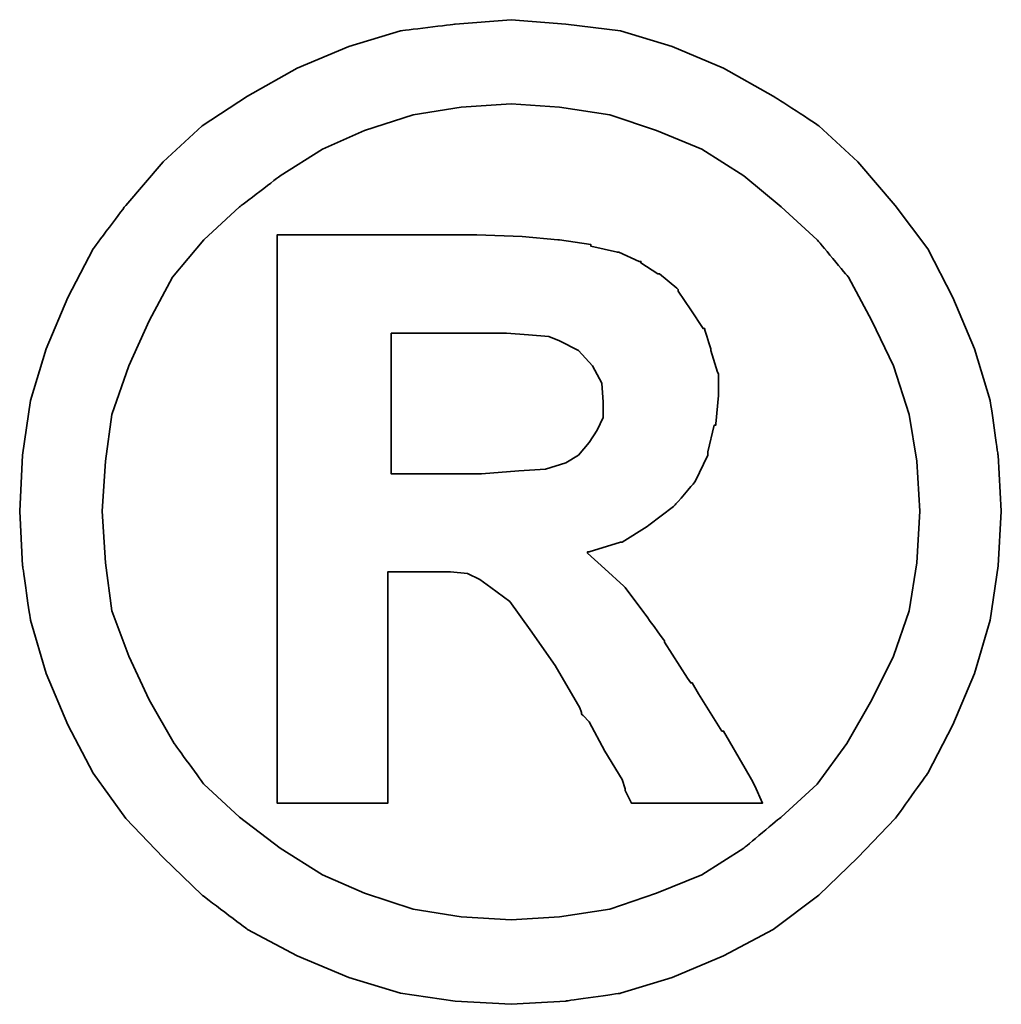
# Model space of a CAD drawing. Header units: millimetres. Extents: x 292 to 535, y -150 to -74.
# Tile 47 of 50: x 477.854 to 478.4, y -124.875 to -124.327. Entities that reach past the tile are written whole.
import ezdxf

# ---------------------------------------------------------------- set-up
doc = ezdxf.new("R2010")
doc.units = ezdxf.units.MM
doc.header["$LTSCALE"] = 0.1
doc.layers.add('DIM', color=4, linetype='CONTINUOUS')
doc.layers.add('layer 1', color=7, linetype='CONTINUOUS')

# ---------------------------------------------------------------- blocks, each defined once
blk = doc.blocks.new('TBI MOTION logo(完整正式版)')
at = {"layer": 'layer 1', "color": 22, "lineweight": 35}
for points, knots in [([(81.20634, 4.98624), (81.20634, 4.98624), (81.18649, 5.32862), (81.18649, 5.32862), (81.18649, 5.32862), (81.18649, 5.32862), (81.13886, 5.66206), (81.13886, 5.66206), (81.13886, 5.66206), (81.13886, 5.66206), (81.04359, 5.97764), (81.04359, 5.97764), (81.04359, 5.97764), (81.04359, 5.97764), (80.91061, 6.29124), (80.91061, 6.29124), (80.91061, 6.29124), (80.91061, 6.29124), (80.75778, 6.58697), (80.75778, 6.58697), (80.75778, 6.58697), (80.75778, 6.58697), (80.5593, 6.85294), (80.5593, 6.85294), (80.5593, 6.85294), (80.5593, 6.85294), (80.33105, 7.1189), (80.33105, 7.1189), (80.33105, 7.1189), (80.33105, 7.1189), (80.09287, 7.33921), (80.09287, 7.33921), (80.09287, 7.33921), (80.09287, 7.33921), (79.815, 7.51982), (79.815, 7.51982), (79.815, 7.51982), (79.815, 7.51982), (79.51133, 7.69051), (79.51133, 7.69051), (79.51133, 7.69051), (79.51133, 7.69051), (79.19773, 7.8235), (79.19773, 7.8235), (79.19773, 7.8235), (79.19773, 7.8235), (78.88215, 7.91877), (78.88215, 7.91877), (78.88215, 7.91877), (78.88215, 7.91877), (78.54871, 7.95846), (78.54871, 7.95846), (78.54871, 7.95846), (78.54871, 7.95846), (78.21526, 7.98625), (78.21526, 7.98625), (78.21526, 7.98625), (78.21526, 7.98625), (77.87388, 7.95846), (77.87388, 7.95846), (77.87388, 7.95846), (77.87388, 7.95846), (77.54044, 7.91877), (77.54044, 7.91877), (77.54044, 7.91877), (77.54044, 7.91877), (77.22485, 7.8235), (77.22485, 7.8235), (77.22485, 7.8235), (77.22485, 7.8235), (76.91027, 7.69051), (76.91027, 7.69051), (76.91027, 7.69051), (76.91027, 7.69051), (76.6056, 7.51982), (76.6056, 7.51982), (76.6056, 7.51982), (76.6056, 7.51982), (76.32972, 7.33921), (76.32972, 7.33921), (76.32972, 7.33921), (76.32972, 7.33921), (76.09154, 7.1189), (76.09154, 7.1189), (76.09154, 7.1189), (76.09154, 7.1189), (75.86329, 6.85294), (75.86329, 6.85294), (75.86329, 6.85294), (75.86329, 6.85294), (75.66382, 6.58697), (75.66382, 6.58697), (75.66382, 6.58697), (75.66382, 6.58697), (75.51099, 6.29124), (75.51099, 6.29124), (75.51099, 6.29124), (75.51099, 6.29124), (75.37702, 5.97764), (75.37702, 5.97764), (75.37702, 5.97764), (75.37702, 5.97764), (75.28175, 5.66206), (75.28175, 5.66206), (75.28175, 5.66206), (75.28175, 5.66206), (75.23411, 5.32862), (75.23411, 5.32862), (75.23411, 5.32862), (75.23411, 5.32862), (75.21625, 4.98624), (75.21625, 4.98624), (75.21625, 4.98624), (75.21625, 4.98624), (75.23411, 4.6528), (75.23411, 4.6528), (75.23411, 4.6528), (75.23411, 4.6528), (75.28175, 4.32035), (75.28175, 4.32035), (75.28175, 4.32035), (75.28175, 4.32035), (75.37702, 3.99583), (75.37702, 3.99583), (75.37702, 3.99583), (75.37702, 3.99583), (75.51099, 3.68224), (75.51099, 3.68224), (75.51099, 3.68224), (75.51099, 3.68224), (75.66382, 3.38749), (75.66382, 3.38749), (75.66382, 3.38749), (75.66382, 3.38749), (75.86329, 3.10963), (75.86329, 3.10963), (75.86329, 3.10963), (75.86329, 3.10963), (76.09154, 2.87145), (76.09154, 2.87145), (76.09154, 2.87145), (76.09154, 2.87145), (76.32972, 2.6432), (76.32972, 2.6432), (76.32972, 2.6432), (76.32972, 2.6432), (76.6056, 2.43381), (76.6056, 2.43381), (76.6056, 2.43381), (76.6056, 2.43381), (76.91027, 2.27205), (76.91027, 2.27205), (76.91027, 2.27205), (76.91027, 2.27205), (77.22485, 2.13906), (77.22485, 2.13906), (77.22485, 2.13906), (77.22485, 2.13906), (77.54044, 2.0438), (77.54044, 2.0438), (77.54044, 2.0438), (77.54044, 2.0438), (77.87388, 1.99616), (77.87388, 1.99616), (77.87388, 1.99616), (77.87388, 1.99616), (78.21526, 1.97631), (78.21526, 1.97631), (78.21526, 1.97631), (78.21526, 1.97631), (78.54871, 1.99616), (78.54871, 1.99616), (78.54871, 1.99616), (78.54871, 1.99616), (78.88215, 2.0438), (78.88215, 2.0438), (78.88215, 2.0438), (78.88215, 2.0438), (79.19773, 2.13906), (79.19773, 2.13906), (79.19773, 2.13906), (79.19773, 2.13906), (79.51133, 2.27205), (79.51133, 2.27205), (79.51133, 2.27205), (79.51133, 2.27205), (79.815, 2.43381), (79.815, 2.43381), (79.815, 2.43381), (79.815, 2.43381), (80.09287, 2.6432), (80.09287, 2.6432), (80.09287, 2.6432), (80.09287, 2.6432), (80.33105, 2.87145), (80.33105, 2.87145), (80.33105, 2.87145), (80.33105, 2.87145), (80.5593, 3.10963), (80.5593, 3.10963), (80.5593, 3.10963), (80.5593, 3.10963), (80.75778, 3.38749), (80.75778, 3.38749), (80.75778, 3.38749), (80.75778, 3.38749), (80.91061, 3.68224), (80.91061, 3.68224), (80.91061, 3.68224), (80.91061, 3.68224), (81.04359, 3.99583), (81.04359, 3.99583), (81.04359, 3.99583), (81.04359, 3.99583), (81.13886, 4.32035), (81.13886, 4.32035), (81.13886, 4.32035), (81.13886, 4.32035), (81.18649, 4.6528), (81.18649, 4.6528), (81.18649, 4.6528), (81.18649, 4.6528), (81.20634, 4.98624), (81.20634, 4.98624)], [0, 0, 0, 0, 0.0178571, 0.0178571, 0.0178571, 0.0178572, 0.0357143, 0.0357143, 0.0357143, 0.0357143, 0.0535714, 0.0535714, 0.0535714, 0.0535714, 0.0714286, 0.0714286, 0.0714286, 0.0714286, 0.0892857, 0.0892857, 0.0892857, 0.0892857, 0.1071429, 0.1071429, 0.1071429, 0.1071429, 0.125, 0.125, 0.125, 0.125, 0.1428571, 0.1428571, 0.1428571, 0.1428572, 0.1607143, 0.1607143, 0.1607143, 0.1607143, 0.1785714, 0.1785714, 0.1785714, 0.1785714, 0.1964286, 0.1964286, 0.1964286, 0.1964286, 0.2142857, 0.2142857, 0.2142857, 0.2142857, 0.2321429, 0.2321429, 0.2321429, 0.2321429, 0.25, 0.25, 0.25, 0.25, 0.2678571, 0.2678571, 0.2678571, 0.2678572, 0.2857143, 0.2857143, 0.2857143, 0.2857143, 0.3035714, 0.3035714, 0.3035714, 0.3035714, 0.3214286, 0.3214286, 0.3214286, 0.3214286, 0.3392857, 0.3392857, 0.3392857, 0.3392857, 0.3571429, 0.3571429, 0.3571429, 0.3571429, 0.375, 0.375, 0.375, 0.375, 0.3928571, 0.3928571, 0.3928571, 0.3928572, 0.4107143, 0.4107143, 0.4107143, 0.4107143, 0.4285714, 0.4285714, 0.4285714, 0.4285714, 0.4464286, 0.4464286, 0.4464286, 0.4464286, 0.4642857, 0.4642857, 0.4642857, 0.4642857, 0.4821429, 0.4821429, 0.4821429, 0.4821429, 0.5, 0.5, 0.5, 0.5, 0.5178571, 0.5178571, 0.5178571, 0.5178572, 0.5357143, 0.5357143, 0.5357143, 0.5357143, 0.5535714, 0.5535714, 0.5535714, 0.5535714, 0.5714286, 0.5714286, 0.5714286, 0.5714286, 0.5892857, 0.5892857, 0.5892857, 0.5892857, 0.6071429, 0.6071429, 0.6071429, 0.6071429, 0.625, 0.625, 0.625, 0.625, 0.6428571, 0.6428571, 0.6428571, 0.6428572, 0.6607143, 0.6607143, 0.6607143, 0.6607143, 0.6785714, 0.6785714, 0.6785714, 0.6785714, 0.6964286, 0.6964286, 0.6964286, 0.6964286, 0.7142857, 0.7142857, 0.7142857, 0.7142857, 0.7321429, 0.7321429, 0.7321429, 0.7321429, 0.75, 0.75, 0.75, 0.75, 0.7678571, 0.7678571, 0.7678571, 0.7678572, 0.7857143, 0.7857143, 0.7857143, 0.7857143, 0.8035714, 0.8035714, 0.8035714, 0.8035714, 0.8214286, 0.8214286, 0.8214286, 0.8214286, 0.8392857, 0.8392857, 0.8392857, 0.8392857, 0.8571429, 0.8571429, 0.8571429, 0.8571429, 0.875, 0.875, 0.875, 0.875, 0.8928571, 0.8928571, 0.8928571, 0.8928572, 0.9107143, 0.9107143, 0.9107143, 0.9107143, 0.9285714, 0.9285714, 0.9285714, 0.9285714, 0.9464286, 0.9464286, 0.9464286, 0.9464286, 0.9642857, 0.9642857, 0.9642857, 0.9642857, 0.9821429, 0.9821429, 0.9821429, 0.9821429, 1, 1, 1, 1]), ([(80.71014, 4.98624), (80.71014, 4.98624), (80.69129, 5.29091), (80.69129, 5.29091), (80.69129, 5.29091), (80.69129, 5.29091), (80.64464, 5.57672), (80.64464, 5.57672), (80.64464, 5.57672), (80.64464, 5.57672), (80.54937, 5.87245), (80.54937, 5.87245), (80.54937, 5.87245), (80.54937, 5.87245), (80.41639, 6.14833), (80.41639, 6.14833), (80.41639, 6.14833), (80.41639, 6.14833), (80.27349, 6.41429), (80.27349, 6.41429), (80.27349, 6.41429), (80.27349, 6.41429), (80.08295, 6.64255), (80.08295, 6.64255), (80.08295, 6.64255), (80.08295, 6.64255), (79.86264, 6.84301), (79.86264, 6.84301), (79.86264, 6.84301), (79.86264, 6.84301), (79.63439, 7.03355), (79.63439, 7.03355), (79.63439, 7.03355), (79.63439, 7.03355), (79.37835, 7.1963), (79.37835, 7.1963), (79.37835, 7.1963), (79.37835, 7.1963), (79.10246, 7.30944), (79.10246, 7.30944), (79.10246, 7.30944), (79.10246, 7.30944), (78.81665, 7.40471), (78.81665, 7.40471), (78.81665, 7.40471), (78.81665, 7.40471), (78.511, 7.45234), (78.511, 7.45234), (78.511, 7.45234), (78.511, 7.45234), (78.21526, 7.47219), (78.21526, 7.47219), (78.21526, 7.47219), (78.21526, 7.47219), (77.9106, 7.45234), (77.9106, 7.45234), (77.9106, 7.45234), (77.9106, 7.45234), (77.61685, 7.40471), (77.61685, 7.40471), (77.61685, 7.40471), (77.61685, 7.40471), (77.32012, 7.30944), (77.32012, 7.30944), (77.32012, 7.30944), (77.32012, 7.30944), (77.06309, 7.1963), (77.06309, 7.1963), (77.06309, 7.1963), (77.06309, 7.1963), (76.80606, 7.03355), (76.80606, 7.03355), (76.80606, 7.03355), (76.80606, 7.03355), (76.55797, 6.84301), (76.55797, 6.84301), (76.55797, 6.84301), (76.55797, 6.84301), (76.34063, 6.64255), (76.34063, 6.64255), (76.34063, 6.64255), (76.34063, 6.64255), (76.1491, 6.41429), (76.1491, 6.41429), (76.1491, 6.41429), (76.1491, 6.41429), (76.0062, 6.14833), (76.0062, 6.14833), (76.0062, 6.14833), (76.0062, 6.14833), (75.88314, 5.87245), (75.88314, 5.87245), (75.88314, 5.87245), (75.88314, 5.87245), (75.77794, 5.57672), (75.77794, 5.57672), (75.77794, 5.57672), (75.77794, 5.57672), (75.73924, 5.29091), (75.73924, 5.29091), (75.73924, 5.29091), (75.73924, 5.29091), (75.72039, 4.98624), (75.72039, 4.98624), (75.72039, 4.98624), (75.72039, 4.98624), (75.73924, 4.67165), (75.73924, 4.67165), (75.73924, 4.67165), (75.73924, 4.67165), (75.77794, 4.37791), (75.77794, 4.37791), (75.77794, 4.37791), (75.77794, 4.37791), (75.88314, 4.10102), (75.88314, 4.10102), (75.88314, 4.10102), (75.88314, 4.10102), (76.0062, 3.83407), (76.0062, 3.83407), (76.0062, 3.83407), (76.0062, 3.83407), (76.15902, 3.56811), (76.15902, 3.56811), (76.15902, 3.56811), (76.15902, 3.56811), (76.34063, 3.32001), (76.34063, 3.32001), (76.34063, 3.32001), (76.34063, 3.32001), (76.55797, 3.11955), (76.55797, 3.11955), (76.55797, 3.11955), (76.55797, 3.11955), (76.80606, 2.92901), (76.80606, 2.92901), (76.80606, 2.92901), (76.80606, 2.92901), (77.06309, 2.76725), (77.06309, 2.76725), (77.06309, 2.76725), (77.06309, 2.76725), (77.32012, 2.65412), (77.32012, 2.65412), (77.32012, 2.65412), (77.32012, 2.65412), (77.61685, 2.55786), (77.61685, 2.55786), (77.61685, 2.55786), (77.61685, 2.55786), (77.9106, 2.51022), (77.9106, 2.51022), (77.9106, 2.51022), (77.9106, 2.51022), (78.21526, 2.49137), (78.21526, 2.49137), (78.21526, 2.49137), (78.21526, 2.49137), (78.511, 2.51022), (78.511, 2.51022), (78.511, 2.51022), (78.511, 2.51022), (78.81665, 2.55786), (78.81665, 2.55786), (78.81665, 2.55786), (78.81665, 2.55786), (79.10246, 2.65412), (79.10246, 2.65412), (79.10246, 2.65412), (79.10246, 2.65412), (79.37835, 2.76725), (79.37835, 2.76725), (79.37835, 2.76725), (79.37835, 2.76725), (79.63439, 2.92901), (79.63439, 2.92901), (79.63439, 2.92901), (79.63439, 2.92901), (79.86264, 3.11955), (79.86264, 3.11955), (79.86264, 3.11955), (79.86264, 3.11955), (80.08295, 3.32001), (80.08295, 3.32001), (80.08295, 3.32001), (80.08295, 3.32001), (80.26356, 3.56811), (80.26356, 3.56811), (80.26356, 3.56811), (80.26356, 3.56811), (80.41639, 3.83407), (80.41639, 3.83407), (80.41639, 3.83407), (80.41639, 3.83407), (80.54937, 4.10102), (80.54937, 4.10102), (80.54937, 4.10102), (80.54937, 4.10102), (80.64464, 4.37791), (80.64464, 4.37791), (80.64464, 4.37791), (80.64464, 4.37791), (80.69129, 4.67165), (80.69129, 4.67165), (80.69129, 4.67165), (80.69129, 4.67165), (80.71014, 4.98624), (80.71014, 4.98624)], [0, 0, 0, 0, 0.0192308, 0.0192308, 0.0192308, 0.0192308, 0.0384615, 0.0384615, 0.0384615, 0.0384615, 0.0576923, 0.0576923, 0.0576923, 0.0576923, 0.0769231, 0.0769231, 0.0769231, 0.0769231, 0.0961538, 0.0961538, 0.0961538, 0.0961539, 0.1153846, 0.1153846, 0.1153846, 0.1153846, 0.1346154, 0.1346154, 0.1346154, 0.1346154, 0.1538462, 0.1538462, 0.1538462, 0.1538462, 0.1730769, 0.1730769, 0.1730769, 0.1730769, 0.1923077, 0.1923077, 0.1923077, 0.1923077, 0.2115385, 0.2115385, 0.2115385, 0.2115385, 0.2307692, 0.2307692, 0.2307692, 0.2307692, 0.25, 0.25, 0.25, 0.25, 0.2692308, 0.2692308, 0.2692308, 0.2692308, 0.2884615, 0.2884615, 0.2884615, 0.2884615, 0.3076923, 0.3076923, 0.3076923, 0.3076923, 0.3269231, 0.3269231, 0.3269231, 0.3269231, 0.3461538, 0.3461538, 0.3461538, 0.3461539, 0.3653846, 0.3653846, 0.3653846, 0.3653846, 0.3846154, 0.3846154, 0.3846154, 0.3846154, 0.4038462, 0.4038462, 0.4038462, 0.4038462, 0.4230769, 0.4230769, 0.4230769, 0.4230769, 0.4423077, 0.4423077, 0.4423077, 0.4423077, 0.4615385, 0.4615385, 0.4615385, 0.4615385, 0.4807692, 0.4807692, 0.4807692, 0.4807692, 0.5, 0.5, 0.5, 0.5, 0.5192308, 0.5192308, 0.5192308, 0.5192308, 0.5384615, 0.5384615, 0.5384615, 0.5384615, 0.5576923, 0.5576923, 0.5576923, 0.5576923, 0.5769231, 0.5769231, 0.5769231, 0.5769231, 0.5961538, 0.5961538, 0.5961538, 0.5961539, 0.6153846, 0.6153846, 0.6153846, 0.6153846, 0.6346154, 0.6346154, 0.6346154, 0.6346154, 0.6538462, 0.6538462, 0.6538462, 0.6538462, 0.6730769, 0.6730769, 0.6730769, 0.6730769, 0.6923077, 0.6923077, 0.6923077, 0.6923077, 0.7115385, 0.7115385, 0.7115385, 0.7115385, 0.7307692, 0.7307692, 0.7307692, 0.7307692, 0.75, 0.75, 0.75, 0.75, 0.7692308, 0.7692308, 0.7692308, 0.7692308, 0.7884615, 0.7884615, 0.7884615, 0.7884615, 0.8076923, 0.8076923, 0.8076923, 0.8076923, 0.8269231, 0.8269231, 0.8269231, 0.8269231, 0.8461538, 0.8461538, 0.8461538, 0.8461539, 0.8653846, 0.8653846, 0.8653846, 0.8653846, 0.8846154, 0.8846154, 0.8846154, 0.8846154, 0.9038462, 0.9038462, 0.9038462, 0.9038462, 0.9230769, 0.9230769, 0.9230769, 0.9230769, 0.9423077, 0.9423077, 0.9423077, 0.9423077, 0.9615385, 0.9615385, 0.9615385, 0.9615385, 0.9807692, 0.9807692, 0.9807692, 0.9807692, 1, 1, 1, 1]), ([(76.78721, 3.2823), (76.78721, 3.2823), (76.78721, 3.32001), (76.78721, 3.32001), (76.78721, 3.32001), (76.78721, 3.32001), (76.78721, 3.42422), (76.78721, 3.42422), (76.78721, 3.42422), (76.78721, 3.42422), (76.78721, 3.59689), (76.78721, 3.59689), (76.78721, 3.59689), (76.78721, 3.59689), (76.78721, 3.80529), (76.78721, 3.80529), (76.78721, 3.80529), (76.78721, 3.80529), (76.78721, 4.0524), (76.78721, 4.0524), (76.78721, 4.0524), (76.78721, 4.0524), (76.78721, 4.32035), (76.78721, 4.32035), (76.78721, 4.32035), (76.78721, 4.32035), (76.78721, 4.92868), (76.78721, 4.92868), (76.78721, 4.92868), (76.78721, 4.92868), (76.78721, 5.53801), (76.78721, 5.53801), (76.78721, 5.53801), (76.78721, 5.53801), (76.78721, 5.82482), (76.78721, 5.82482), (76.78721, 5.82482), (76.78721, 5.82482), (76.78721, 6.07291), (76.78721, 6.07291), (76.78721, 6.07291), (76.78721, 6.07291), (76.78721, 6.30017), (76.78721, 6.30017), (76.78721, 6.30017), (76.78721, 6.30017), (76.78721, 6.45399), (76.78721, 6.45399), (76.78721, 6.45399), (76.78721, 6.45399), (76.78721, 6.5572), (76.78721, 6.5572), (76.78721, 6.5572), (76.78721, 6.5572), (76.78721, 6.59689), (76.78721, 6.59689), (76.78721, 6.59689), (76.78721, 6.59689), (76.78721, 6.67232), (76.78721, 6.67232), (76.78721, 6.67232), (76.78721, 6.67232), (76.8537, 6.67232), (76.8537, 6.67232), (76.8537, 6.67232), (76.8537, 6.67232), (76.87355, 6.67232), (76.87355, 6.67232), (76.87355, 6.67232), (76.87355, 6.67232), (76.91027, 6.67232), (76.91027, 6.67232), (76.91027, 6.67232), (76.91027, 6.67232), (77.04424, 6.67232), (77.04424, 6.67232), (77.04424, 6.67232), (77.04424, 6.67232), (77.22485, 6.67232), (77.22485, 6.67232), (77.22485, 6.67232), (77.22485, 6.67232), (77.43524, 6.67232), (77.43524, 6.67232), (77.43524, 6.67232), (77.43524, 6.67232), (77.65357, 6.67232), (77.65357, 6.67232), (77.65357, 6.67232), (77.65357, 6.67232), (77.82625, 6.67232), (77.82625, 6.67232), (77.82625, 6.67232), (77.82625, 6.67232), (77.94037, 6.67232), (77.94037, 6.67232), (77.94037, 6.67232), (77.94037, 6.67232), (77.97709, 6.67232), (77.97709, 6.67232), (77.97709, 6.67232), (77.97709, 6.67232), (77.99694, 6.67232), (77.99694, 6.67232), (77.99694, 6.67232), (77.99694, 6.67232), (78.00686, 6.67232), (78.00686, 6.67232), (78.00686, 6.67232), (78.00686, 6.67232), (78.28275, 6.6624), (78.28275, 6.6624), (78.28275, 6.6624), (78.28275, 6.6624), (78.50107, 6.64255), (78.50107, 6.64255), (78.50107, 6.64255), (78.50107, 6.64255), (78.511, 6.64255), (78.511, 6.64255), (78.511, 6.64255), (78.511, 6.64255), (78.70154, 6.61476), (78.70154, 6.61476), (78.70154, 6.61476), (78.70154, 6.61476), (78.70154, 6.60483), (78.70154, 6.60483), (78.70154, 6.60483), (78.70154, 6.60483), (78.86429, 6.56713), (78.86429, 6.56713), (78.86429, 6.56713), (78.86429, 6.56713), (78.87223, 6.56713), (78.87223, 6.56713), (78.87223, 6.56713), (78.87223, 6.56713), (78.99727, 6.51056), (78.99727, 6.51056), (78.99727, 6.51056), (78.99727, 6.51056), (79.00719, 6.51056), (79.00719, 6.51056), (79.00719, 6.51056), (79.00719, 6.51056), (79.00719, 6.50162), (79.00719, 6.50162), (79.00719, 6.50162), (79.00719, 6.50162), (79.1104, 6.43415), (79.1104, 6.43415), (79.1104, 6.43415), (79.1104, 6.43415), (79.12132, 6.43415), (79.12132, 6.43415), (79.12132, 6.43415), (79.12132, 6.43415), (79.22552, 6.34781), (79.22552, 6.34781), (79.22552, 6.34781), (79.22552, 6.34781), (79.23544, 6.33888), (79.23544, 6.33888), (79.23544, 6.33888), (79.23544, 6.33888), (79.23544, 6.32895), (79.23544, 6.32895), (79.23544, 6.32895), (79.23544, 6.32895), (79.31087, 6.21483), (79.31087, 6.21483), (79.31087, 6.21483), (79.31087, 6.21483), (79.38629, 6.1007), (79.38629, 6.1007), (79.38629, 6.1007), (79.38629, 6.1007), (79.3972, 6.1007), (79.3972, 6.1007), (79.3972, 6.1007), (79.3972, 6.1007), (79.3972, 6.09078), (79.3972, 6.09078), (79.3972, 6.09078), (79.3972, 6.09078), (79.43392, 5.97764), (79.43392, 5.97764), (79.43392, 5.97764), (79.43392, 5.97764), (79.43392, 5.96772), (79.43392, 5.96772), (79.43392, 5.96772), (79.43392, 5.96772), (79.47362, 5.83474), (79.47362, 5.83474), (79.47362, 5.83474), (79.47362, 5.83474), (79.48156, 5.82482), (79.48156, 5.82482), (79.48156, 5.82482), (79.48156, 5.82482), (79.48156, 5.69977), (79.48156, 5.69977), (79.48156, 5.69977), (79.48156, 5.69977), (79.48156, 5.69183), (79.48156, 5.69183), (79.48156, 5.69183), (79.48156, 5.69183), (79.4637, 5.51915), (79.4637, 5.51915), (79.4637, 5.51915), (79.4637, 5.51915), (79.4637, 5.51122), (79.4637, 5.51122), (79.4637, 5.51122), (79.4637, 5.51122), (79.45377, 5.51122), (79.45377, 5.51122), (79.45377, 5.51122), (79.45377, 5.51122), (79.41507, 5.34847), (79.41507, 5.34847), (79.41507, 5.34847), (79.41507, 5.34847), (79.41507, 5.33854), (79.41507, 5.33854), (79.41507, 5.33854), (79.41507, 5.33854), (79.41507, 5.32862), (79.41507, 5.32862), (79.41507, 5.32862), (79.41507, 5.32862), (79.33865, 5.16785), (79.33865, 5.16785), (79.33865, 5.16785), (79.33865, 5.16785), (79.33071, 5.15693), (79.33071, 5.15693), (79.33071, 5.15693), (79.33071, 5.15693), (79.2156, 5.02495), (79.2156, 5.02495), (79.2156, 5.02495), (79.2156, 5.02495), (79.20567, 5.01502), (79.20567, 5.01502), (79.20567, 5.01502), (79.20567, 5.01502), (79.05483, 4.89991), (79.05483, 4.89991), (79.05483, 4.89991), (79.05483, 4.89991), (79.04491, 4.89197), (79.04491, 4.89197), (79.04491, 4.89197), (79.04491, 4.89197), (78.89208, 4.7967), (78.89208, 4.7967), (78.89208, 4.7967), (78.89208, 4.7967), (78.88215, 4.7967), (78.88215, 4.7967), (78.88215, 4.7967), (78.88215, 4.7967), (78.69161, 4.73913), (78.69161, 4.73913), (78.69161, 4.73913), (78.69161, 4.73913), (78.68169, 4.73913), (78.68169, 4.73913), (78.68169, 4.73913), (78.68169, 4.73913), (78.68169, 4.72921), (78.68169, 4.72921), (78.68169, 4.72921), (78.68169, 4.72921), (78.78688, 4.63394), (78.78688, 4.63394), (78.78688, 4.63394), (78.78688, 4.63394), (78.902, 4.52875), (78.902, 4.52875), (78.902, 4.52875), (78.902, 4.52875), (78.91093, 4.52081), (78.91093, 4.52081), (78.91093, 4.52081), (78.91093, 4.52081), (79.02506, 4.36798), (79.02506, 4.36798), (79.02506, 4.36798), (79.02506, 4.36798), (79.1501, 4.1953), (79.1501, 4.1953), (79.1501, 4.1953), (79.1501, 4.1953), (79.1501, 4.18736), (79.1501, 4.18736), (79.1501, 4.18736), (79.1501, 4.18736), (79.29201, 3.96705), (79.29201, 3.96705), (79.29201, 3.96705), (79.29201, 3.96705), (79.31087, 3.93828), (79.31087, 3.93828), (79.31087, 3.93828), (79.31087, 3.93828), (79.32079, 3.93828), (79.32079, 3.93828), (79.32079, 3.93828), (79.32079, 3.93828), (79.3585, 3.87178), (79.3585, 3.87178), (79.3585, 3.87178), (79.3585, 3.87178), (79.50141, 3.64353), (79.50141, 3.64353), (79.50141, 3.64353), (79.50141, 3.64353), (79.51133, 3.64353), (79.51133, 3.64353), (79.51133, 3.64353), (79.51133, 3.64353), (79.64431, 3.41528), (79.64431, 3.41528), (79.64431, 3.41528), (79.64431, 3.41528), (79.68202, 3.3478), (79.68202, 3.3478), (79.68202, 3.3478), (79.68202, 3.3478), (79.70187, 3.31009), (79.70187, 3.31009), (79.70187, 3.31009), (79.70187, 3.31009), (79.7495, 3.2049), (79.7495, 3.2049), (79.7495, 3.2049), (79.7495, 3.2049), (79.64431, 3.2049), (79.64431, 3.2049), (79.64431, 3.2049), (79.64431, 3.2049), (79.62546, 3.2049), (79.62546, 3.2049), (79.62546, 3.2049), (79.62546, 3.2049), (79.53912, 3.2049), (79.53912, 3.2049), (79.53912, 3.2049), (79.53912, 3.2049), (79.31087, 3.2049), (79.31087, 3.2049), (79.31087, 3.2049), (79.31087, 3.2049), (79.08262, 3.2049), (79.08262, 3.2049), (79.08262, 3.2049), (79.08262, 3.2049), (79.00719, 3.2049), (79.00719, 3.2049), (79.00719, 3.2049), (79.00719, 3.2049), (78.98735, 3.2049), (78.98735, 3.2049), (78.98735, 3.2049), (78.98735, 3.2049), (78.94964, 3.2049), (78.94964, 3.2049), (78.94964, 3.2049), (78.94964, 3.2049), (78.92979, 3.24459), (78.92979, 3.24459), (78.92979, 3.24459), (78.92979, 3.24459), (78.91093, 3.2823), (78.91093, 3.2823), (78.91093, 3.2823), (78.91093, 3.2823), (78.91093, 3.29223), (78.91093, 3.29223), (78.91093, 3.29223), (78.91093, 3.29223), (78.89208, 3.3478), (78.89208, 3.3478), (78.89208, 3.3478), (78.89208, 3.3478), (78.78688, 3.52048), (78.78688, 3.52048), (78.78688, 3.52048), (78.78688, 3.52048), (78.69161, 3.7001), (78.69161, 3.7001), (78.69161, 3.7001), (78.69161, 3.7001), (78.6539, 3.7388), (78.6539, 3.7388), (78.6539, 3.7388), (78.6539, 3.7388), (78.64398, 3.74873), (78.64398, 3.74873), (78.64398, 3.74873), (78.64398, 3.74873), (78.64398, 3.75766), (78.64398, 3.75766), (78.64398, 3.75766), (78.64398, 3.75766), (78.63405, 3.78644), (78.63405, 3.78644), (78.63405, 3.78644), (78.63405, 3.78644), (78.48321, 4.04347), (78.48321, 4.04347), (78.48321, 4.04347), (78.48321, 4.04347), (78.33038, 4.2618), (78.33038, 4.2618), (78.33038, 4.2618), (78.33038, 4.2618), (78.20732, 4.43447), (78.20732, 4.43447), (78.20732, 4.43447), (78.20732, 4.43447), (78.09221, 4.52081), (78.09221, 4.52081), (78.09221, 4.52081), (78.09221, 4.52081), (78.02472, 4.56845), (78.02472, 4.56845), (78.02472, 4.56845), (78.02472, 4.56845), (77.9493, 4.60616), (77.9493, 4.60616), (77.9493, 4.60616), (77.9493, 4.60616), (77.8451, 4.61608), (77.8451, 4.61608), (77.8451, 4.61608), (77.8451, 4.61608), (77.71113, 4.61608), (77.71113, 4.61608), (77.71113, 4.61608), (77.71113, 4.61608), (77.69128, 4.61608), (77.69128, 4.61608), (77.69128, 4.61608), (77.69128, 4.61608), (77.67342, 4.61608), (77.67342, 4.61608), (77.67342, 4.61608), (77.67342, 4.61608), (77.5583, 4.61608), (77.5583, 4.61608), (77.5583, 4.61608), (77.5583, 4.61608), (77.46303, 4.61608), (77.46303, 4.61608), (77.46303, 4.61608), (77.46303, 4.61608), (77.46303, 4.54761), (77.46303, 4.54761), (77.46303, 4.54761), (77.46303, 4.54761), (77.46303, 4.47318), (77.46303, 4.47318), (77.46303, 4.47318), (77.46303, 4.47318), (77.46303, 4.24294), (77.46303, 4.24294), (77.46303, 4.24294), (77.46303, 4.24294), (77.46303, 3.99583), (77.46303, 3.99583), (77.46303, 3.99583), (77.46303, 3.99583), (77.46303, 3.72888), (77.46303, 3.72888), (77.46303, 3.72888), (77.46303, 3.72888), (77.46303, 3.51055), (77.46303, 3.51055), (77.46303, 3.51055), (77.46303, 3.51055), (77.46303, 3.42422), (77.46303, 3.42422), (77.46303, 3.42422), (77.46303, 3.42422), (77.46303, 3.35773), (77.46303, 3.35773), (77.46303, 3.35773), (77.46303, 3.35773), (77.46303, 3.30017), (77.46303, 3.30017), (77.46303, 3.30017), (77.46303, 3.30017), (77.46303, 3.2823), (77.46303, 3.2823), (77.46303, 3.2823), (77.46303, 3.2823), (77.46303, 3.2049), (77.46303, 3.2049), (77.46303, 3.2049), (77.46303, 3.2049), (77.39753, 3.2049), (77.39753, 3.2049), (77.39753, 3.2049), (77.39753, 3.2049), (77.37768, 3.2049), (77.37768, 3.2049), (77.37768, 3.2049), (77.37768, 3.2049), (77.32012, 3.2049), (77.32012, 3.2049), (77.32012, 3.2049), (77.32012, 3.2049), (77.12165, 3.2049), (77.12165, 3.2049), (77.12165, 3.2049), (77.12165, 3.2049), (76.94897, 3.2049), (76.94897, 3.2049), (76.94897, 3.2049), (76.94897, 3.2049), (76.8924, 3.2049), (76.8924, 3.2049), (76.8924, 3.2049), (76.8924, 3.2049), (76.8537, 3.2049), (76.8537, 3.2049), (76.8537, 3.2049), (76.8537, 3.2049), (76.78721, 3.2049), (76.78721, 3.2049), (76.78721, 3.2049), (76.78721, 3.2049), (76.78721, 3.2823), (76.78721, 3.2823)], [0, 0, 0, 0, 0.0074074, 0.0074074, 0.0074074, 0.0074074, 0.0148148, 0.0148148, 0.0148148, 0.0148148, 0.0222222, 0.0222222, 0.0222222, 0.0222222, 0.0296296, 0.0296296, 0.0296296, 0.0296296, 0.037037, 0.037037, 0.037037, 0.037037, 0.0444444, 0.0444444, 0.0444444, 0.0444445, 0.0518519, 0.0518519, 0.0518519, 0.0518519, 0.0592593, 0.0592593, 0.0592593, 0.0592593, 0.0666667, 0.0666667, 0.0666667, 0.0666667, 0.0740741, 0.0740741, 0.0740741, 0.0740741, 0.0814815, 0.0814815, 0.0814815, 0.0814815, 0.0888889, 0.0888889, 0.0888889, 0.0888889, 0.0962963, 0.0962963, 0.0962963, 0.0962963, 0.1037037, 0.1037037, 0.1037037, 0.1037037, 0.1111111, 0.1111111, 0.1111111, 0.1111111, 0.1185185, 0.1185185, 0.1185185, 0.1185185, 0.1259259, 0.1259259, 0.1259259, 0.1259259, 0.1333333, 0.1333333, 0.1333333, 0.1333333, 0.1407407, 0.1407407, 0.1407407, 0.1407408, 0.1481481, 0.1481481, 0.1481481, 0.1481482, 0.1555556, 0.1555556, 0.1555556, 0.1555556, 0.162963, 0.162963, 0.162963, 0.162963, 0.1703704, 0.1703704, 0.1703704, 0.1703704, 0.1777778, 0.1777778, 0.1777778, 0.1777778, 0.1851852, 0.1851852, 0.1851852, 0.1851852, 0.1925926, 0.1925926, 0.1925926, 0.1925926, 0.2, 0.2, 0.2, 0.2, 0.2074074, 0.2074074, 0.2074074, 0.2074074, 0.2148148, 0.2148148, 0.2148148, 0.2148148, 0.2222222, 0.2222222, 0.2222222, 0.2222222, 0.2296296, 0.2296296, 0.2296296, 0.2296296, 0.237037, 0.237037, 0.237037, 0.237037, 0.2444444, 0.2444444, 0.2444444, 0.2444445, 0.2518519, 0.2518519, 0.2518519, 0.2518519, 0.2592593, 0.2592593, 0.2592593, 0.2592593, 0.2666667, 0.2666667, 0.2666667, 0.2666667, 0.2740741, 0.2740741, 0.2740741, 0.2740741, 0.2814815, 0.2814815, 0.2814815, 0.2814815, 0.2888889, 0.2888889, 0.2888889, 0.2888889, 0.2962963, 0.2962963, 0.2962963, 0.2962963, 0.3037037, 0.3037037, 0.3037037, 0.3037037, 0.3111111, 0.3111111, 0.3111111, 0.3111111, 0.3185185, 0.3185185, 0.3185185, 0.3185185, 0.3259259, 0.3259259, 0.3259259, 0.3259259, 0.3333333, 0.3333333, 0.3333333, 0.3333333, 0.3407407, 0.3407407, 0.3407407, 0.3407408, 0.3481481, 0.3481481, 0.3481481, 0.3481482, 0.3555556, 0.3555556, 0.3555556, 0.3555556, 0.362963, 0.362963, 0.362963, 0.362963, 0.3703704, 0.3703704, 0.3703704, 0.3703704, 0.3777778, 0.3777778, 0.3777778, 0.3777778, 0.3851852, 0.3851852, 0.3851852, 0.3851852, 0.3925926, 0.3925926, 0.3925926, 0.3925926, 0.4, 0.4, 0.4, 0.4, 0.4074074, 0.4074074, 0.4074074, 0.4074074, 0.4148148, 0.4148148, 0.4148148, 0.4148148, 0.4222222, 0.4222222, 0.4222222, 0.4222222, 0.4296296, 0.4296296, 0.4296296, 0.4296296, 0.437037, 0.437037, 0.437037, 0.437037, 0.4444444, 0.4444444, 0.4444444, 0.4444445, 0.4518519, 0.4518519, 0.4518519, 0.4518519, 0.4592593, 0.4592593, 0.4592593, 0.4592593, 0.4666667, 0.4666667, 0.4666667, 0.4666667, 0.4740741, 0.4740741, 0.4740741, 0.4740741, 0.4814815, 0.4814815, 0.4814815, 0.4814815, 0.4888889, 0.4888889, 0.4888889, 0.4888889, 0.4962963, 0.4962963, 0.4962963, 0.4962963, 0.5037037, 0.5037037, 0.5037037, 0.5037037, 0.5111111, 0.5111111, 0.5111111, 0.5111111, 0.5185185, 0.5185185, 0.5185185, 0.5185185, 0.5259259, 0.5259259, 0.5259259, 0.5259259, 0.5333333, 0.5333333, 0.5333333, 0.5333333, 0.5407407, 0.5407407, 0.5407407, 0.5407408, 0.5481481, 0.5481481, 0.5481481, 0.5481482, 0.5555556, 0.5555556, 0.5555556, 0.5555556, 0.562963, 0.562963, 0.562963, 0.562963, 0.5703704, 0.5703704, 0.5703704, 0.5703704, 0.5777778, 0.5777778, 0.5777778, 0.5777778, 0.5851852, 0.5851852, 0.5851852, 0.5851852, 0.5925926, 0.5925926, 0.5925926, 0.5925926, 0.6, 0.6, 0.6, 0.6, 0.6074074, 0.6074074, 0.6074074, 0.6074074, 0.6148148, 0.6148148, 0.6148148, 0.6148148, 0.6222222, 0.6222222, 0.6222222, 0.6222222, 0.6296296, 0.6296296, 0.6296296, 0.6296296, 0.637037, 0.637037, 0.637037, 0.637037, 0.6444444, 0.6444444, 0.6444444, 0.6444445, 0.6518519, 0.6518519, 0.6518519, 0.6518519, 0.6592593, 0.6592593, 0.6592593, 0.6592593, 0.6666667, 0.6666667, 0.6666667, 0.6666667, 0.6740741, 0.6740741, 0.6740741, 0.6740741, 0.6814815, 0.6814815, 0.6814815, 0.6814815, 0.6888889, 0.6888889, 0.6888889, 0.6888889, 0.6962963, 0.6962963, 0.6962963, 0.6962963, 0.7037037, 0.7037037, 0.7037037, 0.7037037, 0.7111111, 0.7111111, 0.7111111, 0.7111111, 0.7185185, 0.7185185, 0.7185185, 0.7185185, 0.7259259, 0.7259259, 0.7259259, 0.7259259, 0.7333333, 0.7333333, 0.7333333, 0.7333333, 0.7407407, 0.7407407, 0.7407407, 0.7407408, 0.7481481, 0.7481481, 0.7481481, 0.7481482, 0.7555556, 0.7555556, 0.7555556, 0.7555556, 0.762963, 0.762963, 0.762963, 0.762963, 0.7703704, 0.7703704, 0.7703704, 0.7703704, 0.7777778, 0.7777778, 0.7777778, 0.7777778, 0.7851852, 0.7851852, 0.7851852, 0.7851852, 0.7925926, 0.7925926, 0.7925926, 0.7925926, 0.8, 0.8, 0.8, 0.8, 0.8074074, 0.8074074, 0.8074074, 0.8074074, 0.8148148, 0.8148148, 0.8148148, 0.8148148, 0.8222222, 0.8222222, 0.8222222, 0.8222222, 0.8296296, 0.8296296, 0.8296296, 0.8296296, 0.837037, 0.837037, 0.837037, 0.837037, 0.8444444, 0.8444444, 0.8444444, 0.8444445, 0.8518519, 0.8518519, 0.8518519, 0.8518519, 0.8592593, 0.8592593, 0.8592593, 0.8592593, 0.8666667, 0.8666667, 0.8666667, 0.8666667, 0.8740741, 0.8740741, 0.8740741, 0.8740741, 0.8814815, 0.8814815, 0.8814815, 0.8814815, 0.8888889, 0.8888889, 0.8888889, 0.8888889, 0.8962963, 0.8962963, 0.8962963, 0.8962963, 0.9037037, 0.9037037, 0.9037037, 0.9037037, 0.9111111, 0.9111111, 0.9111111, 0.9111111, 0.9185185, 0.9185185, 0.9185185, 0.9185185, 0.9259259, 0.9259259, 0.9259259, 0.9259259, 0.9333333, 0.9333333, 0.9333333, 0.9333333, 0.9407407, 0.9407407, 0.9407407, 0.9407408, 0.9481481, 0.9481481, 0.9481481, 0.9481482, 0.9555556, 0.9555556, 0.9555556, 0.9555556, 0.962963, 0.962963, 0.962963, 0.962963, 0.9703704, 0.9703704, 0.9703704, 0.9703704, 0.9777778, 0.9777778, 0.9777778, 0.9777778, 0.9851852, 0.9851852, 0.9851852, 0.9851852, 0.9925926, 0.9925926, 0.9925926, 0.9925926, 1, 1, 1, 1]), ([(77.48288, 6.07291), (77.48288, 6.07291), (77.48288, 5.99551), (77.48288, 5.99551), (77.48288, 5.99551), (77.48288, 5.99551), (77.48288, 5.82482), (77.48288, 5.82482), (77.48288, 5.82482), (77.48288, 5.82482), (77.48288, 5.63328), (77.48288, 5.63328), (77.48288, 5.63328), (77.48288, 5.63328), (77.48288, 5.46358), (77.48288, 5.46358), (77.48288, 5.46358), (77.48288, 5.46358), (77.48288, 5.29091), (77.48288, 5.29091), (77.48288, 5.29091), (77.48288, 5.29091), (77.48288, 5.21449), (77.48288, 5.21449), (77.48288, 5.21449), (77.48288, 5.21449), (77.50074, 5.21449), (77.50074, 5.21449), (77.50074, 5.21449), (77.50074, 5.21449), (77.71113, 5.21449), (77.71113, 5.21449), (77.71113, 5.21449), (77.71113, 5.21449), (77.94037, 5.21449), (77.94037, 5.21449), (77.94037, 5.21449), (77.94037, 5.21449), (78.01579, 5.21449), (78.01579, 5.21449), (78.01579, 5.21449), (78.01579, 5.21449), (78.03465, 5.21449), (78.03465, 5.21449), (78.03465, 5.21449), (78.03465, 5.21449), (78.2629, 5.23335), (78.2629, 5.23335), (78.2629, 5.23335), (78.2629, 5.23335), (78.42565, 5.24327), (78.42565, 5.24327), (78.42565, 5.24327), (78.42565, 5.24327), (78.54871, 5.28098), (78.54871, 5.28098), (78.54871, 5.28098), (78.54871, 5.28098), (78.62611, 5.32862), (78.62611, 5.32862), (78.62611, 5.32862), (78.62611, 5.32862), (78.69161, 5.40503), (78.69161, 5.40503), (78.69161, 5.40503), (78.69161, 5.40503), (78.73925, 5.48145), (78.73925, 5.48145), (78.73925, 5.48145), (78.73925, 5.48145), (78.77696, 5.55885), (78.77696, 5.55885), (78.77696, 5.55885), (78.77696, 5.55885), (78.77696, 5.65214), (78.77696, 5.65214), (78.77696, 5.65214), (78.77696, 5.65214), (78.76902, 5.76726), (78.76902, 5.76726), (78.76902, 5.76726), (78.76902, 5.76726), (78.71146, 5.87245), (78.71146, 5.87245), (78.71146, 5.87245), (78.71146, 5.87245), (78.62611, 5.96772), (78.62611, 5.96772), (78.62611, 5.96772), (78.62611, 5.96772), (78.511, 6.02528), (78.511, 6.02528), (78.511, 6.02528), (78.511, 6.02528), (78.44451, 6.05306), (78.44451, 6.05306), (78.44451, 6.05306), (78.44451, 6.05306), (78.32046, 6.06299), (78.32046, 6.06299), (78.32046, 6.06299), (78.32046, 6.06299), (78.18748, 6.07291), (78.18748, 6.07291), (78.18748, 6.07291), (78.18748, 6.07291), (77.99694, 6.07291), (77.99694, 6.07291), (77.99694, 6.07291), (77.99694, 6.07291), (77.97709, 6.07291), (77.97709, 6.07291), (77.97709, 6.07291), (77.97709, 6.07291), (77.90167, 6.07291), (77.90167, 6.07291), (77.90167, 6.07291), (77.90167, 6.07291), (77.69128, 6.07291), (77.69128, 6.07291), (77.69128, 6.07291), (77.69128, 6.07291), (77.50074, 6.07291), (77.50074, 6.07291), (77.50074, 6.07291), (77.50074, 6.07291), (77.48288, 6.07291), (77.48288, 6.07291)], [0, 0, 0, 0, 0.03125, 0.03125, 0.03125, 0.03125, 0.0625, 0.0625, 0.0625, 0.0625, 0.09375, 0.09375, 0.09375, 0.09375, 0.125, 0.125, 0.125, 0.125, 0.15625, 0.15625, 0.15625, 0.15625, 0.1875, 0.1875, 0.1875, 0.1875, 0.21875, 0.21875, 0.21875, 0.21875, 0.25, 0.25, 0.25, 0.25, 0.28125, 0.28125, 0.28125, 0.28125, 0.3125, 0.3125, 0.3125, 0.3125, 0.34375, 0.34375, 0.34375, 0.34375, 0.375, 0.375, 0.375, 0.375, 0.40625, 0.40625, 0.40625, 0.40625, 0.4375, 0.4375, 0.4375, 0.4375, 0.46875, 0.46875, 0.46875, 0.46875, 0.5, 0.5, 0.5, 0.5, 0.53125, 0.53125, 0.53125, 0.53125, 0.5625, 0.5625, 0.5625, 0.5625, 0.59375, 0.59375, 0.59375, 0.59375, 0.625, 0.625, 0.625, 0.625, 0.65625, 0.65625, 0.65625, 0.65625, 0.6875, 0.6875, 0.6875, 0.6875, 0.71875, 0.71875, 0.71875, 0.71875, 0.75, 0.75, 0.75, 0.75, 0.78125, 0.78125, 0.78125, 0.78125, 0.8125, 0.8125, 0.8125, 0.8125, 0.84375, 0.84375, 0.84375, 0.84375, 0.875, 0.875, 0.875, 0.875, 0.90625, 0.90625, 0.90625, 0.90625, 0.9375, 0.9375, 0.9375, 0.9375, 0.96875, 0.96875, 0.96875, 0.96875, 1, 1, 1, 1])]:
    blk.add_open_spline(points, degree=3, knots=knots, dxfattribs=at)

msp = doc.modelspace()

# ---------------------------------------------------------------- block references
at = {"layer": 'DIM', "color": 0, "xscale": 0.0912171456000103, "yscale": 0.0912171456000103, "zscale": 0.0912171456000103}
msp.add_blockref('TBI MOTION logo(完整正式版)', (470.99254, -125.05558), dxfattribs=at)

doc.saveas('drawing.dxf')
